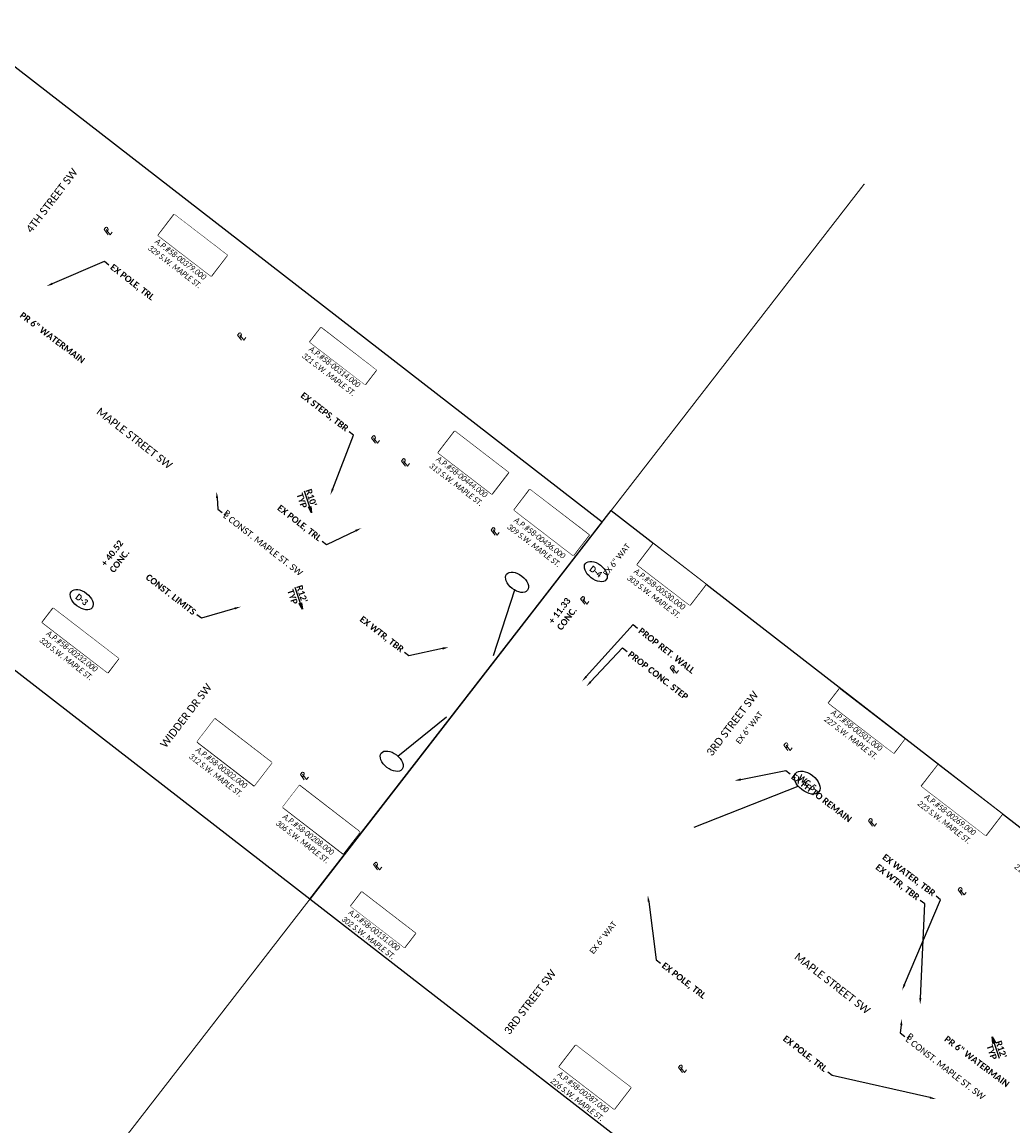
# Model space of a CAD drawing. Header units: feet. Extents: x 2204748 to 2209851, y 304262 to 307692.
# Tile 5 of 11: x 2206281 to 2206715, y 305822 to 306305. Entities that reach past the tile are written whole.
import ezdxf
from ezdxf import colors
from ezdxf.entities.mleader import LeaderData, LeaderLine
from ezdxf.math import Vec2, Vec3

# ---------------------------------------------------------------- set-up
doc = ezdxf.new("R2010")
doc.units = ezdxf.units.FT
doc.header["$MEASUREMENT"] = 0
doc.set_wipeout_variables(frame=1)
doc.linetypes.add('setbackex', pattern=[1.4, 1.3, -0.1])
for name, color, linetype in [('0_Text+_Line_Mask', 9, 'Continuous'), ('DV_X_Owner_Labels', 7, 'setbackex'), ('DV_X_Text', 7, 'Continuous'), ('RW_X_Text', 7, 'Continuous'), ('SH_TextM', 7, 'Continuous'), ('UT_P_Water_Text', 7, 'Continuous'), ('UT_X_Water_Text', 7, 'Continuous')]:
    doc.layers.add(name, color=color, linetype=linetype)
doc.layers.add('SH_VPort', color=5, linetype='Continuous', plot=False)
doc.styles.add('Simplex Normal (0.14)', font='calibri.ttf', dxfattribs={"height": 0.14})
doc.styles.add('Slanted Normal (0.125) Font 31', font='calibrii.ttf', dxfattribs={"width": 0.9, "height": 0.125})
doc.styles.add('Slanted-Normal', font='calibriz.ttf', dxfattribs={"height": 0.14})
doc.styles.add('Slanted-Sub Title', font='calibriz.ttf', dxfattribs={"height": 0.17})
doc.styles.add('Straight Normal (0.125) Font 30', font='calibri.ttf', dxfattribs={"height": 0.125})
doc.styles.add('Straight Normal (0.14) Font 30', font='calibrib.ttf', dxfattribs={"height": 0.14})
doc.styles.add('Straight-Normal', font='calibrib.ttf', dxfattribs={"height": 0.14})

# ---------------------------------------------------------------- blocks, each defined once
blk = doc.blocks.new('PL')
at = {"layer": 'DV_X_Text', "char_height": 0.14, "attachment_point": 1, "style": 'Simplex Normal (0.14)'}
for s, insert, width in [('{\\Fsimplex|c0;\\Q15;P}', (-0.028, 0.106), 0.15221), ('{\\Fsimplex|c0;\\Q15;L}', (0.002, 0.072), 0.05119)]:
    blk.add_mtext(s, dxfattribs=dict(at, insert=insert, width=width))
blk = doc.blocks.new('Dim1')
h = blk.add_hatch(color=4)
h.dxf.hatch_style = 1
h.paths.add_polyline_path([(0, 0), (-1, -0.2), (-1, 0.2)])
at = {"color": 4}
blk.add_lwpolyline([(0, 0), (-1, -0.2), (-1, 0.2), (0, 0)], dxfattribs=at)

msp = doc.modelspace()

# ---------------------------------------------------------------- linework, layer by layer
at = {"layer": '0_Text+_Line_Mask'}
for points in [[(2206347.87, 306220.35), (2206371.04, 306202.53), (2206363.96, 306193.33), (2206340.79, 306211.15)], [(2206412.05, 306170.84), (2206436.22, 306152.25), (2206431.31, 306145.87), (2206407.14, 306164.46)], [(2206470.61, 306125.5), (2206494.05, 306107.47), (2206486.76, 306097.99), (2206463.32, 306116.02)], [(2206503.47, 306100), (2206529.35, 306080.09), (2206522.41, 306071.06), (2206496.53, 306090.97)], [(2206557.43, 306076.18), (2206580.44, 306058.48), (2206573.42, 306049.35), (2206550.41, 306067.05)], [(2206294.9, 306048.04), (2206323.51, 306026.04), (2206318.71, 306019.81), (2206290.11, 306041.81)], [(2206638.93, 306012.74), (2206667.43, 305990.82), (2206662.64, 305984.6), (2206634.15, 306006.52)], [(2206390.59, 305980.45), (2206365.59, 305999.68), (2206357.85, 305989.62), (2206382.85, 305970.39)], [(2206682.04, 305979.49), (2206710.08, 305957.92), (2206702.88, 305948.56), (2206674.84, 305970.13)], [(2206429.07, 305950.12), (2206402.58, 305970.5), (2206395.28, 305961.01), (2206421.76, 305940.63)], [(2206429.87, 305923.91), (2206453.39, 305905.83), (2206448.55, 305899.54), (2206425.04, 305917.62)], [(2206523.57, 305856.85), (2206547.65, 305838.32), (2206540.35, 305828.83), (2206516.27, 305847.36)]]:
    msp.add_lwpolyline(points, close=True, dxfattribs=at)
at = {"layer": 'SH_TextM', "color": 95, "lineweight": 25}
for p, q in [((2206404.7, 306099.38), (2206407.06, 306092.38)), ((2206400.64, 306057.29), (2206403, 306050.28)), ((2206708.93, 305851.03), (2206706.58, 305858.04))]:
    msp.add_line(p, q, dxfattribs=at)
at = {"layer": 'SH_TextM'}
for points in [[(2206496.72, 306056), (2206487.4, 306027.17)], [(2206445.69, 305983.32), (2206466.92, 306000.56)]]:
    msp.add_lwpolyline(points, dxfattribs=at)
for centre in [(2206532.3, 306064.1), (2206497.82, 306059.41), (2206307.37, 306051.81), (2206442.97, 305981.11)]:
    msp.add_ellipse(centre, major_axis=(-4.56, 3.53), ratio=0.596932, dxfattribs=at)
at = {"layer": 'SH_VPort', "elevation": -658.73}
for points in [[(2206139.94, 306392.1), (2206535.12, 306085.79), (2206407.18, 305920.73), (2206012, 306227.05)], [(2206539.05, 306090.86), (2206927.67, 305789.63), (2206810.54, 305608.08), (2206407.18, 305920.73)]]:
    msp.add_lwpolyline(points, close=True, dxfattribs=at)
at = {"layer": 'SH_VPort', "color": 12, "const_width": 0.5}
msp.add_lwpolyline([(2206305.02, 305788.92), (2206649.82, 306233.75)], dxfattribs=at)
at = {"layer": 'UT_P_Water_Text'}
msp.add_lwpolyline([(2206575.31, 305952.26), (2206620.83, 305970.16)], dxfattribs=at)
msp.add_ellipse((2206624.78, 305971.72), major_axis=(-5.13, 3.98), ratio=0.596932, dxfattribs=at)

# ---------------------------------------------------------------- block references
at = {"layer": 'DV_X_Text'}
for p, xscale, yscale, zscale, rotation in [((2206318.4, 306211.88), 20.00000000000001, 20.00000000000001, 20.00000000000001, 52.27134078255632), ((2206376.84, 306165.75), 20.00000000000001, 20.00000000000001, 20.00000000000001, 52.27134078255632), ((2206435.4, 306120.69), 20.00000000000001, 20.00000000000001, 20.00000000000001, 52.27134078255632), ((2206448.48, 306110.63), 20.00000000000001, 20.00000000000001, 20.00000000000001, 52.27134078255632), ((2206487.71, 306080.44), 20.00000000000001, 20.00000000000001, 20.00000000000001, 52.27134078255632), ((2206526.93, 306050.26), 20.00000000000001, 20.00000000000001, 20.00000000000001, 52.27134078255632), ((2206566.16, 306020.08), 20.00000000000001, 20.00000000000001, 20.00000000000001, 52.27134078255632), ((2206615.89, 305986.27), 20.00000000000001, 20.00000000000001, 20.00000000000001, 52.27134078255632), ((2206404.27, 305973.47), 20, 20, 20, 51.9255508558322), ((2206652.81, 305953.13), 20.00000000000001, 20.00000000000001, 20.00000000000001, 52.27134078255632), ((2206436.32, 305934), 20, 20, 20, 51.96755876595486), ((2206692.08, 305923), 20.00000000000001, 20.00000000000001, 20.00000000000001, 52.27134078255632), ((2206569.69, 305845.31), 20, 20, 20, 52.53335213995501)]:
    msp.add_blockref('PL', p, dxfattribs=dict(at, xscale=xscale, yscale=yscale, zscale=zscale, rotation=rotation))
at = {"layer": 'SH_TextM', "color": 95, "lineweight": 25, "xscale": 2.8, "yscale": 2.8, "zscale": 2.8}
for p, rotation in [((2206407.95, 306089.72), 288.556629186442), ((2206403.89, 306047.62), 288.556629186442), ((2206705.69, 305860.46), 108.556629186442)]:
    msp.add_blockref('Dim1', p, dxfattribs=dict(at, rotation=rotation))

# ---------------------------------------------------------------- texts
at = {"layer": 'DV_X_Owner_Labels', "char_height": 2.5, "width": 97.223, "attachment_point": 2, "rotation": 322.431, "style": 'Slanted Normal (0.125) Font 31'}
for s, insert in [('STACE C. MAUST\\PJULIE ANN MAUST\\PO.R. 1156, PG. 155\\PA.P.#58-00379.000\\P329 S.W. MAPLE ST.', (2206359.04, 306211.66)), ('JAMIE L. SLEUTZ\\PO.R. 1596, PG. 5620\\PA.P.#58-00314.000\\P321 S.W. MAPLE ST.', (2206423.89, 306161.25)), ('DENNIS M. MILLER\\PLAURA MAE MILLER\\PD.V. 585, PG. 357\\PA.P.#58-00444.000\\P313 S.W. MAPLE ST.', (2206482.08, 306116.42)), ('JOHN MOREHART\\PMICHELLE MOREHART\\PO.R. 1061, PG. 2240\\PA.P.#58-00436.000\\P309 S.W. MAPLE ST.', (2206516.16, 306089.71)), ('TERRELL E. MILLER\\PHEATHER L. MILLER\\PO.R. 1606, PG. 4171\\PA.P.#58-00530.000\\P303 S.W. MAPLE ST.', (2206568.63, 306067.32)), ('NATHAN ROBERT YODER\\PO.R. 1636, PG. 5577\\PA.P.#58-00232.000\\P320 S.W. MAPLE ST.', (2206308.94, 306036.84)), ('MAYNARD COBLENTZ\\PO.R. 1642, PG. 1397\\PA.P.#58-00501.000\\P227 S.W. MAPLE ST.', (2206652.34, 306002.22)), ('GERLAD L. YAKLEY\\PBEVERLY A. YAKLEY\\PO.R. 1260, PG. 1875\\PA.P.#58-00302.000\\P312 S.W. MAPLE ST.', (2206376.95, 305989.21)), ('ELI D. SHROCK\\PSARAH M. SHROCK\\PD.V. 713, PG. 141\\PA.P.#58-00269.000\\P223 S.W. MAPLE ST.', (2206695.75, 305968.62)), ('CONRAD H. & BOBBI L.\\PHERSHBERGER\\PO.R. 1260, PG. 1875\\PA.P.#58-00208.000\\P306 S.W. MAPLE ST.', (2206414.98, 305960.01)), ('PLAIN DUDE REAL ESTATE\\PO.R. 1640, PG. 453\\PA.P.#58-00686.000\\P213 S.W. MAPLE ST.', (2206735.51, 305937.72)), ('CODY JOHNSON\\PO.R. 1633, PG. 5401\\PA.P.#58-00131.000\\P302 S.W. MAPLE ST.', (2206441.2, 305914.76)), ('TY HAMSHER\\PBRITTANY MILLER\\PO.R. 1602, PG. 4895\\PA.P.#58-00287.000\\P226 S.W. MAPLE ST.', (2206535.08, 305847.24))]:
    msp.add_mtext(s, dxfattribs=dict(at, insert=insert))
at = {"layer": 'RW_X_Text', "style": 'Slanted-Sub Title'}
for s, rotation, p in [('4TH STREET SW', 52.7517, (2206285.39, 306211.98)), ('MAPLE STREET SW', 322.22, (2206313.44, 306133.42)), ('WIDDER DR SW', 52.7517, (2206344.12, 305986.6)), ('3RD STREET SW', 52.7517, (2206583.12, 305983.02)), ('MAPLE STREET SW', 322.22, (2206618.84, 305894.92)), ('3RD STREET SW', 52.7517, (2206494.57, 305861.18))]:
    msp.add_text(s, height=3.4, rotation=rotation, dxfattribs=at).set_placement(p)
at = {"layer": 'SH_TextM', "char_height": 2.8, "attachment_point": 5, "rotation": 288.5566, "style": 'Straight Normal (0.14) Font 30'}
for s, insert in [("\\A1;R10'", (2206407.78, 306096.4)), ('\\A1;TYP', (2206403.67, 306095.15)), ('\\A1;TYP', (2206399.61, 306053.05)), ("\\A1;R12'", (2206403.72, 306054.3)), ("\\A1;R12'", (2206709.67, 305855.02)), ('\\A1;TYP', (2206705.56, 305853.78))]:
    msp.add_mtext(s, dxfattribs=dict(at, insert=insert))
at = {"layer": 'SH_TextM', "char_height": 2.8}
for s, insert, width, attachment_point, rotation, style in [('B', (2206370.91, 306091.35), 2.8, 1, 322.22, 'Slanted-Normal'), ('{\\fCalibri|b1|i0|c0|p46;+ 40.52\\PCONC.}', (2206315.56, 306067.84), 15.4271, 1, 52.431, 'Slanted-Normal'), ('{\\W0.9;D-4}', (2206532.3, 306064.1), 13.0687, 5, 322.431, 'Straight-Normal'), ('{\\W0.9;D-3}', (2206307.37, 306051.81), 13.0687, 5, 322.431, 'Straight-Normal'), ('B', (2206669.81, 305862.4), 2.8, 1, 322.22, 'Slanted-Normal')]:
    msp.add_mtext(s, dxfattribs=dict(at, insert=insert, width=width, attachment_point=attachment_point, rotation=rotation, style=style))
at = {"layer": 'UT_P_Water_Text', "char_height": 2.8, "attachment_point": 3, "rotation": 323, "style": 'Straight Normal (0.14) Font 30'}
for insert in [(2206309.09, 306157.2), (2206713.62, 305840.51)]:
    msp.add_mtext('PR 6" WATERMAIN', dxfattribs=dict(at, insert=insert))
at = {"layer": 'UT_P_Water_Text', "insert": (2206624.78, 305971.72), "char_height": 2.8, "width": 13.0687, "attachment_point": 5, "rotation": 322.2559, "style": 'Straight-Normal'}
msp.add_mtext('{\\W0.9;WC-5}', dxfattribs=at)
at = {"layer": 'UT_X_Water_Text', "char_height": 2.5, "attachment_point": 2, "rotation": 52.2019, "style": 'Straight Normal (0.125) Font 30'}
for insert in [(2206540.39, 306070.05, -2108), (2206598.45, 305996.54, -2108), (2206534.47, 305904.68, -2108)]:
    msp.add_mtext_dynamic_manual_height_columns('EX 6" WAT', width=28.6119, gutter_width=12, heights=[0], dxfattribs=dict(at, insert=insert))

# ---------------------------------------------------------------- leaders
at = {"layer": 'SH_TextM'}
ml = msp.add_multileader_mtext('Standard', dxfattribs=at)
ml.set_content('EX POLE, TRL', color=256, style='Straight Normal (0.14) Font 30')
ml.set_leader_properties(color=256, linetype='Continuous', lineweight=-1)
ml.build(insert=Vec2(0, 0))
ml.multileader.update_dxf_attribs({"text_right_attachment_type": 3, "dogleg_length": 0.125, "arrow_head_size": 2.8})
ctx = ml.context
ctx.base_point, ctx.char_height, ctx.arrow_head_size, ctx.landing_gap_size, ctx.plane_origin, ctx.plane_x_axis, ctx.plane_y_axis = Vec3(2206319.28, 306198.3, -658.73), 2.8, 2.8, 1.2, Vec3(2206291.95, 306188.96, -658.73), Vec3(0.790369, -0.612631), Vec3(0.612631, 0.790369)
ctx.right_attachment = 3
notes = []
notes.append((ctx, [(0, (1, 1, 0), (2206317.3, 306199.83, -658.73), (0.790369, -0.612631), 2.5, [(0, [(2206291.95, 306188.96, -658.73)], 0, [])])]))
ctx.mtext.insert, ctx.mtext.text_direction, ctx.mtext.rotation, ctx.mtext.flow_direction = Vec3(2206321.27, 306198.92, -658.73), Vec3(0.790369, -0.612631), 5.6238, 5
ml = msp.add_multileader_mtext('Standard', dxfattribs=at)
ml.set_content('EX STEPS, TBR', color=256, style='Straight Normal (0.14) Font 30')
ml.set_leader_properties(color=256, linetype='Continuous', lineweight=-1)
ml.build(insert=Vec2(0, 0))
ml.multileader.update_dxf_attribs({"text_right_attachment_type": 3, "dogleg_length": 0.125, "arrow_head_size": 2.8})
ctx = ml.context
ctx.base_point, ctx.char_height, ctx.arrow_head_size, ctx.landing_gap_size, ctx.plane_origin, ctx.plane_x_axis, ctx.plane_y_axis = Vec3(2206402.48, 306142.27, -658.73), 2.8, 2.8, 1.2, Vec3(2206416.15, 306097.6, -658.73), Vec3(0.790369, -0.612631), Vec3(0.612631, 0.790369)
ctx.right_attachment, ctx.text_align_type = 3, 2
notes.append((ctx, [(0, (1, 1, 0), (2206426.32, 306123.75, -658.73), (-0.790369, 0.612631), 2.5, [(0, [(2206416.15, 306097.6, -658.73)], 0, [])])]))
ctx.mtext.insert, ctx.mtext.text_direction, ctx.mtext.rotation, ctx.mtext.alignment, ctx.mtext.flow_direction = Vec3(2206424.46, 306127.4, -658.73), Vec3(0.790369, -0.612631), 5.6238, 3, 5
ml = msp.add_multileader_mtext('Standard', dxfattribs=at)
ml.set_content('L CONST. MAPLE ST. SW', color=256, style='Slanted-Normal')
ml.set_leader_properties(color=256, linetype='Continuous', lineweight=-1)
ml.build(insert=Vec2(0, 0))
ml.multileader.update_dxf_attribs({"text_right_attachment_type": 3, "dogleg_length": 0.125, "arrow_head_size": 2.8, "scale": 20})
ctx = ml.context
ctx.base_point, ctx.scale, ctx.char_height, ctx.arrow_head_size, ctx.landing_gap_size, ctx.plane_origin, ctx.plane_x_axis, ctx.plane_y_axis = Vec3(2206368.87, 306089.87), 20, 2.8, 2.8, 1.2, Vec3(2206359.53, 306085.45), Vec3(0.790369, -0.612631), Vec3(0.612631, 0.790369)
ctx.right_attachment = 3
notes.append((ctx, [(0, (1, 1, 0), (2206366.89, 306091.4), (0.790369, -0.612631), 2.5, [(0, [(2206366.38, 306099.08)], 0, [])])]))
ctx.mtext.insert, ctx.mtext.text_direction, ctx.mtext.rotation, ctx.mtext.flow_direction = Vec3(2206370.69, 306090.26), Vec3(0.790369, -0.612631), 5.6238, 5
ml = msp.add_multileader_mtext('Standard', dxfattribs=at)
ml.set_content('EX POLE, TRL', color=256, style='Straight Normal (0.14) Font 30')
ml.set_leader_properties(color=256, linetype='Continuous', lineweight=-1)
ml.build(insert=Vec2(0, 0))
ml.multileader.update_dxf_attribs({"text_right_attachment_type": 3, "dogleg_length": 0.125, "arrow_head_size": 2.8})
ctx = ml.context
ctx.base_point, ctx.char_height, ctx.arrow_head_size, ctx.landing_gap_size, ctx.plane_origin, ctx.plane_x_axis, ctx.plane_y_axis = Vec3(2206392.23, 306093.04, -658.73), 2.8, 2.8, 1.2, Vec3(2206429.75, 306083.14, -658.73), Vec3(0.790369, -0.612631), Vec3(0.612631, 0.790369)
ctx.right_attachment, ctx.text_align_type = 3, 2
notes.append((ctx, [(0, (1, 1, 0), (2206414.47, 306075.76, -658.73), (-0.790369, 0.612631), 2.5, [(0, [(2206429.75, 306083.14, -658.73)], 0, [])])]))
ctx.mtext.insert, ctx.mtext.text_direction, ctx.mtext.rotation, ctx.mtext.alignment, ctx.mtext.flow_direction = Vec3(2206412.62, 306079.41, -658.73), Vec3(0.790369, -0.612631), 5.6238, 3, 5
ml = msp.add_multileader_mtext('Standard', dxfattribs=at)
ml.set_content('CONST. LIMITS', color=256, style='Straight Normal (0.14) Font 30')
ml.set_leader_properties(color=256, linetype='Continuous', lineweight=-1)
ml.build(insert=Vec2(0, 0))
ml.multileader.update_dxf_attribs({"text_right_attachment_type": 3, "dogleg_length": 0.125, "arrow_head_size": 2.8})
ctx = ml.context
ctx.base_point, ctx.char_height, ctx.arrow_head_size, ctx.landing_gap_size, ctx.plane_origin, ctx.plane_x_axis, ctx.plane_y_axis = Vec3(2206334.74, 306063.03, -658.73), 2.8, 2.8, 1.2, Vec3(2206376.98, 306048.71, -658.73), Vec3(0.790369, -0.612631), Vec3(0.612631, 0.790369)
ctx.right_attachment, ctx.text_align_type = 3, 2
notes.append((ctx, [(0, (1, 1, 0), (2206359.7, 306043.64, -658.73), (-0.790369, 0.612631), 2.5, [(0, [(2206376.98, 306048.71, -658.73)], 0, [])])]))
ctx.mtext.insert, ctx.mtext.text_direction, ctx.mtext.rotation, ctx.mtext.alignment, ctx.mtext.flow_direction = Vec3(2206357.67, 306047.06, -658.73), Vec3(0.790369, -0.612631), 5.6238, 3, 5
ml = msp.add_multileader_mtext('Standard', dxfattribs=at)
ml.set_content('EX FH TO REMAIN', color=256, style='Straight Normal (0.14) Font 30')
ml.set_leader_properties(color=256, linetype='Continuous', lineweight=-1)
ml.build(insert=Vec2(0, 0))
ml.multileader.update_dxf_attribs({"text_right_attachment_type": 3, "dogleg_length": 0.125, "arrow_head_size": 2.8, "scale": 20})
ctx = ml.context
ctx.base_point, ctx.scale, ctx.char_height, ctx.arrow_head_size, ctx.landing_gap_size, ctx.plane_origin, ctx.plane_x_axis, ctx.plane_y_axis = Vec3(2206617.36, 305975.55), 20, 2.8, 2.8, 1.2, Vec3(2206592.96, 305972.56), Vec3(0.79262, -0.609716), Vec3(0.609716, 0.79262)
ctx.right_attachment = 3
notes.append((ctx, [(0, (1, 1, 0), (2206615.38, 305977.08), (0.79262, -0.609716), 2.5, [(0, [(2206592.96, 305972.56)], 0, [])])]))
ctx.mtext.insert, ctx.mtext.text_direction, ctx.mtext.rotation, ctx.mtext.flow_direction = Vec3(2206619.18, 305975.95), Vec3(0.79262, -0.609716), 5.627483, 5
ml = msp.add_multileader_mtext('Standard', dxfattribs=at)
ml.set_content('EX WTR, TBR', color=256, style='Straight Normal (0.14) Font 30')
ml.set_leader_properties(color=256, linetype='Continuous', lineweight=-1)
ml.build(insert=Vec2(0, 0))
ml.multileader.update_dxf_attribs({"text_right_attachment_type": 3, "dogleg_length": 0.125, "arrow_head_size": 2.8})
ctx = ml.context
ctx.base_point, ctx.char_height, ctx.arrow_head_size, ctx.landing_gap_size, ctx.plane_origin, ctx.plane_x_axis, ctx.plane_y_axis = Vec3(2206654.06, 305935.81, -658.73), 2.8, 2.8, 1.2, Vec3(2206674.18, 305874.64, -658.73), Vec3(0.790369, -0.612631), Vec3(0.612631, 0.790369)
ctx.right_attachment, ctx.text_align_type = 3, 2
notes.append((ctx, [(0, (1, 1, 0), (2206676.2, 305918.65, -658.73), (-0.790369, 0.612631), 2.5, [(0, [(2206674.18, 305874.64, -658.73)], 0, [])])]))
ctx.mtext.insert, ctx.mtext.text_direction, ctx.mtext.rotation, ctx.mtext.alignment, ctx.mtext.flow_direction = Vec3(2206674.32, 305922.27, -658.73), Vec3(0.790369, -0.612631), 5.6238, 3, 5
ml = msp.add_multileader_mtext('Standard', dxfattribs=at)
ml.set_content('EX POLE, TRL', color=256, style='Straight Normal (0.14) Font 30')
ml.set_leader_properties(color=256, linetype='Continuous', lineweight=-1)
ml.build(insert=Vec2(0, 0))
ml.multileader.update_dxf_attribs({"text_right_attachment_type": 3, "dogleg_length": 0.125, "arrow_head_size": 2.8})
ctx = ml.context
ctx.base_point, ctx.char_height, ctx.arrow_head_size, ctx.landing_gap_size, ctx.plane_origin, ctx.plane_x_axis, ctx.plane_y_axis = Vec3(2206560.61, 305892.71, -658.73), 2.8, 2.8, 1.2, Vec3(2206555.07, 305922.39, -658.73), Vec3(0.790369, -0.612631), Vec3(0.612631, 0.790369)
ctx.right_attachment = 3
notes.append((ctx, [(0, (1, 1, 0), (2206558.63, 305894.25, -658.73), (0.790369, -0.612631), 2.5, [(0, [(2206555.07, 305922.39, -658.73)], 0, [])])]))
ctx.mtext.insert, ctx.mtext.text_direction, ctx.mtext.rotation, ctx.mtext.flow_direction = Vec3(2206562.61, 305893.33, -658.73), Vec3(0.790369, -0.612631), 5.6238, 5
ml = msp.add_multileader_mtext('Standard', dxfattribs=at)
ml.set_content('L CONST. MAPLE ST. SW', color=256, style='Slanted-Normal')
ml.set_leader_properties(color=256, linetype='Continuous', lineweight=-1)
ml.build(insert=Vec2(0, 0))
ml.multileader.update_dxf_attribs({"text_right_attachment_type": 3, "dogleg_length": 0.125, "arrow_head_size": 2.8, "scale": 20})
ctx = ml.context
ctx.base_point, ctx.scale, ctx.char_height, ctx.arrow_head_size, ctx.landing_gap_size, ctx.plane_origin, ctx.plane_x_axis, ctx.plane_y_axis = Vec3(2206667.45, 305860.64), 20, 2.8, 2.8, 1.2, Vec3(2206664.36, 305855.83), Vec3(0.790369, -0.612631), Vec3(0.612631, 0.790369)
ctx.right_attachment = 3
notes.append((ctx, [(0, (1, 1, 0), (2206665.47, 305862.18), (0.790369, -0.612631), 2.5, [(0, [(2206666.26, 305868.4)], 0, [])])]))
ctx.mtext.insert, ctx.mtext.text_direction, ctx.mtext.rotation, ctx.mtext.flow_direction = Vec3(2206669.27, 305861.03), Vec3(0.790369, -0.612631), 5.6238, 5
ml = msp.add_multileader_mtext('Standard', dxfattribs=at)
ml.set_content('EX POLE, TRL', color=256, style='Straight Normal (0.14) Font 30')
ml.set_leader_properties(color=256, linetype='Continuous', lineweight=-1)
ml.build(insert=Vec2(0, 0))
ml.multileader.update_dxf_attribs({"text_right_attachment_type": 3, "dogleg_length": 0.125, "arrow_head_size": 2.8})
ctx = ml.context
ctx.base_point, ctx.char_height, ctx.arrow_head_size, ctx.landing_gap_size, ctx.plane_origin, ctx.plane_x_axis, ctx.plane_y_axis = Vec3(2206613.49, 305860.82, -658.73), 2.8, 2.8, 1.2, Vec3(2206681.23, 305833.26, -658.73), Vec3(0.790369, -0.612631), Vec3(0.612631, 0.790369)
ctx.right_attachment, ctx.text_align_type = 3, 2
notes.append((ctx, [(0, (1, 1, 0), (2206635.72, 305843.54, -658.73), (-0.790369, 0.612631), 2.5, [(0, [(2206681.23, 305833.26, -658.73)], 0, [])])]))
ctx.mtext.insert, ctx.mtext.text_direction, ctx.mtext.rotation, ctx.mtext.alignment, ctx.mtext.flow_direction = Vec3(2206633.87, 305847.19, -658.73), Vec3(0.790369, -0.612631), 5.6238, 3, 5
at = {"layer": 'UT_P_Water_Text'}
ml = msp.add_multileader_mtext('Standard', dxfattribs=at)
ml.set_content('EX WTR, TBR', color=256, style='Straight Normal (0.14) Font 30')
ml.set_leader_properties(color=256, linetype='Continuous', lineweight=-1)
ml.build(insert=Vec2(0, 0))
ml.multileader.update_dxf_attribs({"text_right_attachment_type": 3, "dogleg_length": 0.125, "arrow_head_size": 2.8})
ctx = ml.context
ctx.base_point, ctx.char_height, ctx.arrow_head_size, ctx.landing_gap_size, ctx.plane_origin, ctx.plane_x_axis, ctx.plane_y_axis = Vec3(2206428.37, 306044.31, -658.73), 2.8, 2.8, 1.2, Vec3(2206468, 306031, -658.73), Vec3(0.790369, -0.612631), Vec3(0.612631, 0.790369)
ctx.right_attachment, ctx.text_align_type = 3, 2
notes.append((ctx, [(1, (1, 1, 0), (2206450.5, 306027.16, -658.73), (-0.790369, 0.612631), 2.5, [(0, [(2206468, 306031, -658.73)], 0, [])])]))
ctx.mtext.insert, ctx.mtext.text_direction, ctx.mtext.rotation, ctx.mtext.alignment, ctx.mtext.flow_direction = Vec3(2206448.63, 306030.78, -658.73), Vec3(0.790369, -0.612631), 5.6238, 3, 5
ml = msp.add_multileader_mtext('Standard', dxfattribs=at)
ml.set_content('EX WATER, TBR', color=256, style='Straight Normal (0.14) Font 30')
ml.set_leader_properties(color=256, lineweight=-1)
ml.build(insert=Vec2(0, 0))
ml.multileader.update_dxf_attribs({"text_right_attachment_type": 3, "dogleg_length": 0.125, "arrow_head_size": 2.8, "scale": 20})
ctx = ml.context
ctx.base_point, ctx.scale, ctx.char_height, ctx.arrow_head_size, ctx.landing_gap_size, ctx.plane_origin, ctx.plane_x_axis, ctx.plane_y_axis = Vec3(2206656.94, 305940.23), 20, 2.8, 2.8, 1.2, Vec3(2206707.27, 305878.43), Vec3(0.798636, -0.601815), Vec3(0.601815, 0.798636)
ctx.right_attachment, ctx.text_align_type = 3, 2
notes.append((ctx, [(0, (1, 1, 0), (2206683.16, 305920.47), (-0.798636, 0.601815), 2.5, [(0, [(2206666.28, 305880.79)], 0, [])])]))
ctx.mtext.insert, ctx.mtext.text_direction, ctx.mtext.rotation, ctx.mtext.alignment, ctx.mtext.flow_direction = Vec3(2206681.24, 305924.07), Vec3(0.798636, -0.601815), 5.637413, 3, 5
for ctx, leaders in notes:
    for number, flags, end, landing, length, lines in leaders:
        leader = LeaderData()
        leader.index, (leader.has_last_leader_line, leader.has_dogleg_vector, leader.attachment_direction) = number, flags
        leader.last_leader_point, leader.dogleg_vector, leader.dogleg_length = Vec3(end), Vec3(landing), length
        for number, points, colour, breaks in lines:
            line = LeaderLine()
            line.index, line.vertices, line.color, line.breaks = number, Vec3.list(points), colors.encode_raw_color(colour), breaks
            leader.lines.append(line)
        ctx.leaders.append(leader)

# ---------------------------------------------------------------- next in the draw order: leaders
at = {"layer": 'SH_TextM'}
ml = msp.add_multileader_mtext('Standard', dxfattribs=at)
ml.set_content('PROP RET. WALL', color=256, style='Straight Normal (0.14) Font 30')
ml.set_leader_properties(color=256, linetype='Continuous', lineweight=-1)
ml.build(insert=Vec2(0, 0))
ml.multileader.update_dxf_attribs({"text_right_attachment_type": 3, "dogleg_length": 0.125, "arrow_head_size": 2.8})
ctx = ml.context
ctx.base_point, ctx.char_height, ctx.arrow_head_size, ctx.landing_gap_size, ctx.plane_origin, ctx.plane_x_axis, ctx.plane_y_axis = Vec3(2206550.54, 306039.38, -658.73), 2.8, 2.8, 1.2, Vec3(2206539.09, 306005.33, -658.73), Vec3(0.790369, -0.612631), Vec3(0.612631, 0.790369)
ctx.right_attachment = 3
notes = []
notes.append((ctx, [(0, (1, 1, 0), (2206548.57, 306040.91, -658.73), (0.790369, -0.612631), 2.5, [(0, [(2206526.26, 306016.07, -658.73)], 0, [])])]))
ctx.mtext.insert, ctx.mtext.text_direction, ctx.mtext.rotation, ctx.mtext.flow_direction = Vec3(2206552.36, 306039.77, -658.73), Vec3(0.790369, -0.612631), 5.6238, 5
ctx.mtext.has_bg_fill, ctx.mtext.bg_color, ctx.mtext.bg_scale_factor, ctx.mtext.bg_transparency, ctx.mtext.use_window_bg_color = 1, -1027028792, 1.5, 0, 1
for ctx, leaders in notes:
    for number, flags, end, landing, length, lines in leaders:
        leader = LeaderData()
        leader.index, (leader.has_last_leader_line, leader.has_dogleg_vector, leader.attachment_direction) = number, flags
        leader.last_leader_point, leader.dogleg_vector, leader.dogleg_length = Vec3(end), Vec3(landing), length
        for number, points, colour, breaks in lines:
            line = LeaderLine()
            line.index, line.vertices, line.color, line.breaks = number, Vec3.list(points), colors.encode_raw_color(colour), breaks
            leader.lines.append(line)
        ctx.leaders.append(leader)

# ---------------------------------------------------------------- next in the draw order: wipeouts: each hides what was drawn before it
for points in [[(2206347.87, 306220.35), (2206371.04, 306202.53), (2206363.96, 306193.33), (2206340.79, 306211.15)], [(2206412.05, 306170.84), (2206436.22, 306152.25), (2206431.31, 306145.87), (2206407.14, 306164.46)], [(2206470.61, 306125.5), (2206494.05, 306107.47), (2206486.76, 306097.99), (2206463.32, 306116.02)], [(2206503.47, 306100), (2206529.35, 306080.09), (2206522.41, 306071.06), (2206496.53, 306090.97)], [(2206557.43, 306076.18), (2206580.44, 306058.48), (2206573.42, 306049.35), (2206550.41, 306067.05)], [(2206294.9, 306048.04), (2206323.51, 306026.04), (2206318.71, 306019.81), (2206290.11, 306041.81)], [(2206638.93, 306012.74), (2206667.43, 305990.82), (2206662.64, 305984.6), (2206634.15, 306006.52)], [(2206390.59, 305980.45), (2206365.59, 305999.68), (2206357.85, 305989.62), (2206382.85, 305970.39)], [(2206682.04, 305979.49), (2206710.08, 305957.92), (2206702.88, 305948.56), (2206674.84, 305970.13)], [(2206429.07, 305950.12), (2206402.58, 305970.5), (2206395.28, 305961.01), (2206421.76, 305940.63)], [(2206429.87, 305923.91), (2206453.39, 305905.83), (2206448.55, 305899.54), (2206425.04, 305917.62)], [(2206523.57, 305856.85), (2206547.65, 305838.32), (2206540.35, 305828.83), (2206516.27, 305847.36)]]:
    msp.add_wipeout(points).dxf.layer = '0_Text+_Line_Mask'

# ---------------------------------------------------------------- next in the draw order: texts
at = {"layer": 'SH_TextM', "insert": (2206511.32, 306042.66), "char_height": 2.8, "width": 15.4271, "attachment_point": 1, "rotation": 52.431, "style": 'Slanted-Normal'}
msp.add_mtext('{\\fCalibri|b1|i0|c0|p46;+ 11.33\\PCONC.}', dxfattribs=at)

# ---------------------------------------------------------------- next in the draw order: leaders
at = {"layer": 'SH_TextM'}
ml = msp.add_multileader_mtext('Standard', dxfattribs=at)
ml.set_content('PROP CONC. STEP', color=256, style='Straight Normal (0.14) Font 30')
ml.set_leader_properties(color=256, linetype='Continuous', lineweight=-1)
ml.build(insert=Vec2(0, 0))
ml.multileader.update_dxf_attribs({"text_right_attachment_type": 3, "dogleg_length": 0.125, "arrow_head_size": 2.8})
ctx = ml.context
ctx.base_point, ctx.char_height, ctx.arrow_head_size, ctx.landing_gap_size, ctx.plane_origin, ctx.plane_x_axis, ctx.plane_y_axis = Vec3(2206545.97, 306029.12, -658.73), 2.8, 2.8, 1.2, Vec3(2206528.12, 306013.78, -658.73), Vec3(0.790369, -0.612631), Vec3(0.612631, 0.790369)
ctx.right_attachment = 3
notes = []
notes.append((ctx, [(1, (1, 1, 0), (2206544, 306030.65, -658.73), (0.790369, -0.612631), 2.5, [(0, [(2206528.12, 306013.78, -658.73)], 0, [])])]))
ctx.mtext.insert, ctx.mtext.text_direction, ctx.mtext.rotation, ctx.mtext.flow_direction = Vec3(2206547.8, 306029.51, -658.73), Vec3(0.790369, -0.612631), 5.6238, 5
for ctx, leaders in notes:
    for number, flags, end, landing, length, lines in leaders:
        leader = LeaderData()
        leader.index, (leader.has_last_leader_line, leader.has_dogleg_vector, leader.attachment_direction) = number, flags
        leader.last_leader_point, leader.dogleg_vector, leader.dogleg_length = Vec3(end), Vec3(landing), length
        for number, points, colour, breaks in lines:
            line = LeaderLine()
            line.index, line.vertices, line.color, line.breaks = number, Vec3.list(points), colors.encode_raw_color(colour), breaks
            leader.lines.append(line)
        ctx.leaders.append(leader)

doc.saveas('drawing.dxf')
